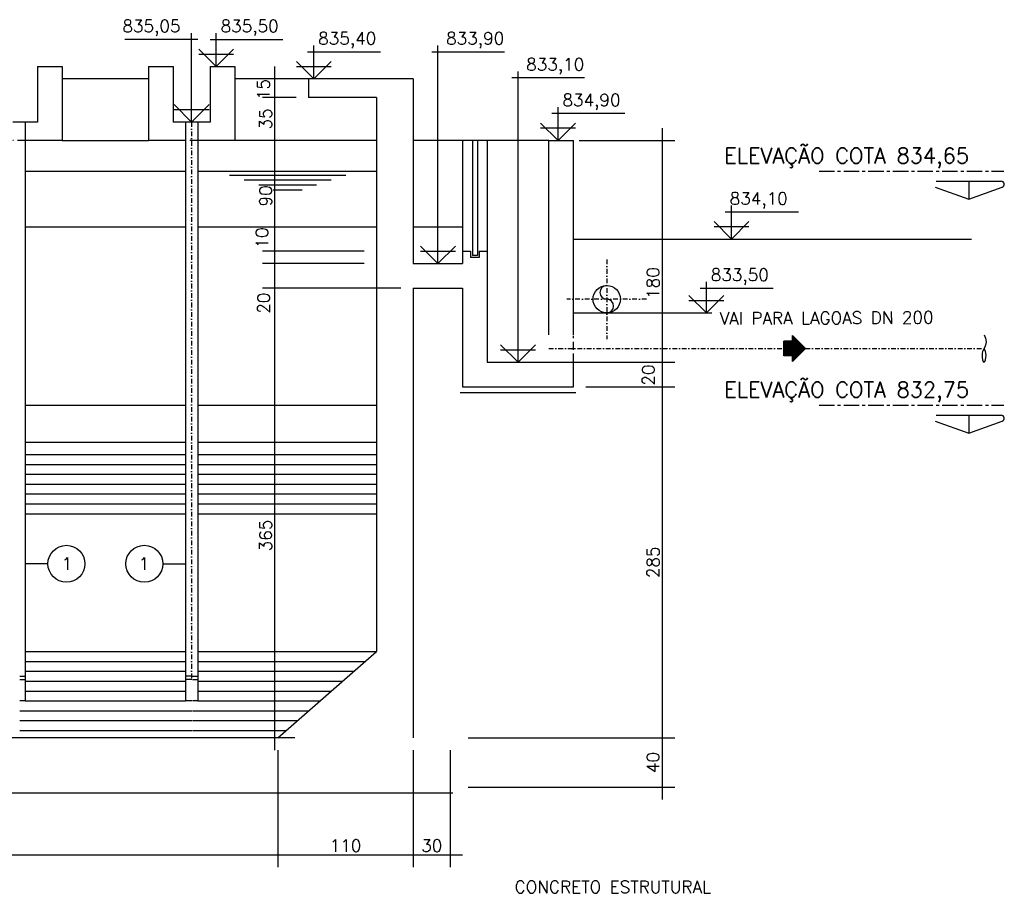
# Model space of a CAD drawing. Extents: x 7029 to 12036, y 4380 to 7055.
# Tile 11 of 12: x 10148 to 10948, y 6223 to 6932. Entities that reach past the tile are written whole.
import ezdxf
from ezdxf.enums import TextEntityAlignment as Align

# ---------------------------------------------------------------- set-up
doc = ezdxf.new("R2010")
doc.units = 0
doc.header["$LTSCALE"] = 0.1
doc.header["$MEASUREMENT"] = 0
for name, pattern in [('CENTERX2', [4, 2.5, -0.5, 0.5, -0.5]), ('DASHDOT', [25.4, 12.7, -6.35, 0, -6.35]), ('HIDDEN', [9.525, 6.35, -3.175])]:
    doc.linetypes.add(name, pattern=pattern)
doc.layers.get('0').update_dxf_attribs({"linetype": 'CONTINUOUS'})
doc.layers.get('DEFPOINTS').update_dxf_attribs({"color": 200, "linetype": 'CONTINUOUS'})
for name, color, linetype in [('BAR-EIXOS', 7, 'DASHDOT'), ('BAR-PECAS', 2, 'CONTINUOUS'), ('DIM', 7, 'CONTINUOUS'), ('EIXO', 7, 'DASHDOT'), ('ELEVAÇÃO', 2, 'CONTINUOUS'), ('ENCHIMENTO', 7, 'CONTINUOUS'), ('ESTRUTURA', 5, 'CONTINUOUS'), ('FLUXO', 7, 'CONTINUOUS'), ('LIMHATRA', 2, 'HIDDEN'), ('LMEDIA', 4, 'CONTINUOUS'), ('NA', 130, 'CONTINUOUS'), ('PAREDE', 6, 'CONTINUOUS'), ('RELAÇÀO', 2, 'CONTINUOUS'), ('TERRENO', 1, 'CONTINUOUS'), ('TEXTO', 2, 'CONTINUOUS')]:
    doc.layers.add(name, color=color, linetype=linetype)
doc.styles.add('ROMANS', font='ROMANS.shx')
doc.dimstyles.new('DIM50', dxfattribs={"dimscale": 0, "dimtxt": 10, "dimasz": 20, "dimexe": 10, "dimexo": 10, "dimgap": 2.5, "dimtad": 1, "dimdec": 0, "dimtxsty": 'ROMANS', "dimblk": 'ARCHTICK', "dimblk1": 'DOTSMALL', "dimblk2": 'DOTSMALL', "dimsah": 1, "dimcen": 2.5, "dimdle": 10, "dimclrd": 7, "dimclre": 7, "dimclrt": 2, "dimazin": 3, "dimtfac": 1, "dimtdec": 0, "dimtmove": 0, "dimatfit": 3})

# ---------------------------------------------------------------- blocks, each defined once
blk = doc.blocks.new('*D36')
at = {"color": 7, "linetype": 'BYBLOCK'}
for p, q in [((10355.5, 6339.22), (10355.5, 6724.22)), ((10457.9, 6714.22), (10345.5, 6714.22)), ((10371.77, 6349.22), (10345.5, 6349.22))]:
    blk.add_line(p, q, dxfattribs=at)
at = {"layer": 'DEFPOINTS', "color": 0, "linetype": 'BYBLOCK'}
for p in [(10355.5, 6714.22), (10467.9, 6714.22), (10381.77, 6349.22)]:
    blk.add_point(p, dxfattribs=at)
at = {"color": 2, "linetype": 'BYBLOCK', "insert": (10348, 6513.52), "char_height": 10, "attachment_point": 5, "rotation": 90, "style": 'ROMANS'}
blk.add_mtext('365', dxfattribs=at)
blk = doc.blocks.new('_ARCHTICK')
blk = doc.blocks.new('_DOTSMALL')
blk = doc.blocks.new('*D37')
at = {"color": 7, "linetype": 'BYBLOCK'}
for p, q in [((10427.9, 6734.22), (10345.5, 6734.22)), ((10355.5, 6704.22), (10355.5, 6734.22))]:
    blk.add_line(p, q, dxfattribs=at)
at = {"layer": 'DEFPOINTS', "color": 0, "linetype": 'BYBLOCK'}
for p in [(10355.5, 6734.22), (10437.9, 6734.22), (10467.9, 6714.22)]:
    blk.add_point(p, dxfattribs=at)
at = {"color": 2, "linetype": 'BYBLOCK', "insert": (10346.35, 6702.11), "char_height": 10, "attachment_point": 5, "rotation": 90, "style": 'ROMANS'}
blk.add_mtext('20', dxfattribs=at)
blk = doc.blocks.new('*D38')
at = {"layer": 'DEFPOINTS', "color": 0}
for p in [(10355.5, 6744.22), (10437.9, 6744.22), (10437.9, 6734.22)]:
    blk.add_point(p, dxfattribs=at)
at = {"layer": 'DIM', "color": 7}
for p, q in [((10355.5, 6724.22), (10355.5, 6754.22)), ((10427.9, 6744.22), (10345.5, 6744.22))]:
    blk.add_line(p, q, dxfattribs=at)
at = {"layer": 'DIM', "color": 2, "insert": (10345.12, 6755.09), "char_height": 10, "attachment_point": 5, "rotation": 90, "style": 'ROMANS'}
blk.add_mtext('10', dxfattribs=at)
blk = doc.blocks.new('*D39')
at = {"layer": 'DEFPOINTS', "color": 0}
for p in [(10355.5, 6834.22), (10399.2, 6834.22), (10502.9, 6744.22)]:
    blk.add_point(p, dxfattribs=at)
at = {"layer": 'DIM', "color": 7}
for p, q in [((10355.5, 6734.22), (10355.5, 6844.22)), ((10389.2, 6834.22), (10345.5, 6834.22))]:
    blk.add_line(p, q, dxfattribs=at)
at = {"layer": 'DIM', "color": 2, "insert": (10348, 6789.22), "char_height": 10, "attachment_point": 5, "rotation": 90, "style": 'ROMANS'}
blk.add_mtext('90', dxfattribs=at)
blk = doc.blocks.new('*D40')
at = {"color": 7, "linetype": 'BYBLOCK'}
for p, q in [((10355.5, 6824.22), (10355.5, 6879.22)), ((10372.9, 6869.22), (10345.5, 6869.22))]:
    blk.add_line(p, q, dxfattribs=at)
at = {"layer": 'DEFPOINTS', "color": 0, "linetype": 'BYBLOCK'}
for p in [(10355.5, 6869.22), (10382.9, 6869.22), (10462.9, 6834.22)]:
    blk.add_point(p, dxfattribs=at)
at = {"color": 2, "linetype": 'BYBLOCK', "insert": (10348, 6851.72), "char_height": 10, "attachment_point": 5, "rotation": 90, "style": 'ROMANS'}
blk.add_mtext('35', dxfattribs=at)
blk = doc.blocks.new('*D41')
at = {"layer": 'DEFPOINTS', "color": 0}
for p in [(10502.51, 6349.22), (10670.1, 6349.22), (10502.51, 6309.22)]:
    blk.add_point(p, dxfattribs=at)
at = {"layer": 'DIM', "color": 7}
for p, q in [((10670.1, 6299.22), (10670.1, 6359.22)), ((10512.51, 6349.22), (10680.1, 6349.22)), ((10512.51, 6309.22), (10680.1, 6309.22))]:
    blk.add_line(p, q, dxfattribs=at)
at = {"layer": 'DIM', "color": 2, "insert": (10662.6, 6329.22), "char_height": 10, "attachment_point": 5, "rotation": 90, "style": 'ROMANS'}
blk.add_mtext('40', dxfattribs=at)
blk = doc.blocks.new('*D42')
at = {"color": 7, "linetype": 'BYBLOCK'}
for p, q in [((10670.1, 6339.22), (10670.1, 6644.22)), ((10607.9, 6634.22), (10680.1, 6634.22))]:
    blk.add_line(p, q, dxfattribs=at)
at = {"layer": 'DEFPOINTS', "color": 0, "linetype": 'BYBLOCK'}
for p in [(10597.9, 6634.22), (10670.1, 6634.22), (10502.51, 6349.22)]:
    blk.add_point(p, dxfattribs=at)
at = {"color": 2, "linetype": 'BYBLOCK', "insert": (10662.6, 6491.72), "char_height": 10, "attachment_point": 5, "rotation": 90, "style": 'ROMANS'}
blk.add_mtext('285', dxfattribs=at)
blk = doc.blocks.new('*D43')
at = {"color": 7, "linetype": 'BYBLOCK'}
for p, q in [((10670.1, 6624.22), (10670.1, 6664.22)), ((10577.9, 6654.22), (10680.1, 6654.22))]:
    blk.add_line(p, q, dxfattribs=at)
at = {"layer": 'DEFPOINTS', "color": 0, "linetype": 'BYBLOCK'}
for p in [(10567.9, 6654.22), (10670.1, 6654.22), (10597.9, 6634.22)]:
    blk.add_point(p, dxfattribs=at)
at = {"color": 2, "linetype": 'BYBLOCK', "insert": (10658.77, 6643.73), "char_height": 10, "attachment_point": 5, "rotation": 90, "style": 'ROMANS'}
blk.add_mtext('20', dxfattribs=at)
blk = doc.blocks.new('*D44')
at = {"layer": 'DEFPOINTS', "color": 0}
for p in [(10592.51, 6834.22), (10670.1, 6834.22), (10577.51, 6654.22)]:
    blk.add_point(p, dxfattribs=at)
at = {"layer": 'DIM', "color": 7}
for p, q in [((10670.1, 6644.22), (10670.1, 6844.22)), ((10602.51, 6834.22), (10680.1, 6834.22))]:
    blk.add_line(p, q, dxfattribs=at)
at = {"layer": 'DIM', "color": 2, "insert": (10662.6, 6718.48), "char_height": 10, "attachment_point": 5, "rotation": 90, "style": 'ROMANS'}
blk.add_mtext('180', dxfattribs=at)
blk = doc.blocks.new('A$C26ED7CE0')
for p, q in [((0.1661, 0.1761), (0.0461, 0.1761)), ((0.0461, 0.1061), (0.0461, 0.1761)), ((0.1661, 0.1061), (0.1661, 0.1761)), ((0.1061, 0), (0, 0.1061)), ((0.0461, 0.1061), (0, 0.1061)), ((0.1061, 0), (0.2121, 0.1061)), ((0.2121, 0.1061), (0.1661, 0.1061))]:
    blk.add_line(p, q)
at = {"color": 0}
for p, q in [((0.1632, 0.0571), (0.0461, 0.1742)), ((0.1614, 0.0553), (0.0461, 0.1707)), ((0.1596, 0.0536), (0.0461, 0.1671)), ((0.1579, 0.0518), (0.0461, 0.1636)), ((0.1561, 0.05), (0.0461, 0.1601)), ((0.1649, 0.0589), (0.0478, 0.1761)), ((0.1667, 0.0606), (0.0513, 0.1761)), ((0.1685, 0.0624), (0.0548, 0.1761)), ((0.1702, 0.0642), (0.0584, 0.1761)), ((0.172, 0.0659), (0.0619, 0.1761)), ((0.1738, 0.0677), (0.0654, 0.1761)), ((0.1755, 0.0695), (0.069, 0.1761)), ((0.1773, 0.0712), (0.0725, 0.1761)), ((0.1791, 0.073), (0.076, 0.1761)), ((0.1809, 0.0748), (0.0796, 0.1761)), ((0.1826, 0.0766), (0.0831, 0.1761)), ((0.1844, 0.0783), (0.0866, 0.1761)), ((0.1862, 0.0801), (0.0902, 0.1761)), ((0.1879, 0.0819), (0.0937, 0.1761)), ((0.1661, 0.1072), (0.0972, 0.1761)), ((0.1661, 0.1108), (0.1008, 0.1761)), ((0.1661, 0.1143), (0.1043, 0.1761)), ((0.1661, 0.1179), (0.1079, 0.1761)), ((0.1661, 0.1214), (0.1114, 0.1761)), ((0.1661, 0.1249), (0.1149, 0.1761)), ((0.1661, 0.1285), (0.1185, 0.1761)), ((0.1661, 0.132), (0.122, 0.1761)), ((0.1661, 0.1355), (0.1255, 0.1761)), ((0.1661, 0.1391), (0.1291, 0.1761)), ((0.1661, 0.1426), (0.1326, 0.1761)), ((0.1661, 0.1461), (0.1361, 0.1761)), ((0.1661, 0.1497), (0.1397, 0.1761)), ((0.1661, 0.1532), (0.1432, 0.1761)), ((0.1661, 0.1567), (0.1467, 0.1761)), ((0.1661, 0.1603), (0.1503, 0.1761)), ((0.1661, 0.1638), (0.1538, 0.1761)), ((0.1661, 0.1674), (0.1574, 0.1761)), ((0.1661, 0.1709), (0.1609, 0.1761)), ((0.1661, 0.1744), (0.1644, 0.1761)), ((0.1066, 0.0005), (0.0011, 0.1061)), ((0.1084, 0.0023), (0.0046, 0.1061)), ((0.1101, 0.0041), (0.0081, 0.1061)), ((0.1119, 0.0058), (0.0117, 0.1061)), ((0.1137, 0.0076), (0.0152, 0.1061)), ((0.1154, 0.0094), (0.0188, 0.1061)), ((0.1172, 0.0111), (0.0223, 0.1061)), ((0.119, 0.0129), (0.0258, 0.1061)), ((0.1207, 0.0147), (0.0294, 0.1061)), ((0.1225, 0.0164), (0.0329, 0.1061)), ((0.1243, 0.0182), (0.0364, 0.1061)), ((0.1261, 0.02), (0.04, 0.1061)), ((0.1278, 0.0218), (0.0435, 0.1061)), ((0.1543, 0.0483), (0.0461, 0.1565)), ((0.1526, 0.0465), (0.0461, 0.153)), ((0.1508, 0.0447), (0.0461, 0.1495)), ((0.149, 0.043), (0.0461, 0.1459)), ((0.1473, 0.0412), (0.0461, 0.1424)), ((0.1455, 0.0394), (0.0461, 0.1389)), ((0.1437, 0.0377), (0.0461, 0.1353)), ((0.142, 0.0359), (0.0461, 0.1318)), ((0.1402, 0.0341), (0.0461, 0.1283)), ((0.1384, 0.0324), (0.0461, 0.1247)), ((0.1367, 0.0306), (0.0461, 0.1212)), ((0.1349, 0.0288), (0.0461, 0.1176)), ((0.1331, 0.0271), (0.0461, 0.1141)), ((0.1314, 0.0253), (0.0461, 0.1106)), ((0.1296, 0.0235), (0.0461, 0.107)), ((0.1897, 0.0836), (0.1672, 0.1061)), ((0.1915, 0.0854), (0.1708, 0.1061)), ((0.1932, 0.0872), (0.1743, 0.1061)), ((0.195, 0.0889), (0.1779, 0.1061)), ((0.1968, 0.0907), (0.1814, 0.1061)), ((0.1985, 0.0925), (0.1849, 0.1061)), ((0.2003, 0.0942), (0.1885, 0.1061)), ((0.2021, 0.096), (0.192, 0.1061))]:
    blk.add_line(p, q, dxfattribs=at)
blk = doc.blocks.new('*D87')
at = {"color": 7, "linetype": 'BYBLOCK'}
for p, q in [((10355.5, 6859.22), (10355.5, 6894.22)), ((10372.9, 6884.22), (10345.5, 6884.22))]:
    blk.add_line(p, q, dxfattribs=at)
at = {"layer": 'DEFPOINTS', "color": 0, "linetype": 'BYBLOCK'}
for p in [(10355.5, 6884.22), (10382.9, 6884.22), (10382.9, 6869.22)]:
    blk.add_point(p, dxfattribs=at)
at = {"color": 2, "linetype": 'BYBLOCK', "insert": (10346.23, 6875.62), "char_height": 10, "attachment_point": 5, "rotation": 90, "style": 'ROMANS'}
blk.add_mtext('15', dxfattribs=at)
blk = doc.blocks.new('*D123')
at = {"color": 7, "linetype": 'BYBLOCK'}
for p, q in [((9797.9, 6339.22), (9797.9, 6244.22)), ((10357.9, 6339.22), (10357.9, 6244.22)), ((9787.9, 6254.22), (10367.9, 6254.22))]:
    blk.add_line(p, q, dxfattribs=at)
at = {"layer": 'DEFPOINTS', "color": 0, "linetype": 'BYBLOCK'}
for p in [(9797.9, 6349.22), (10357.9, 6349.22), (10357.9, 6254.22)]:
    blk.add_point(p, dxfattribs=at)
at = {"color": 2, "linetype": 'BYBLOCK', "insert": (10077.9, 6261.72), "char_height": 10, "attachment_point": 5, "style": 'ROMANS'}
blk.add_mtext('560', dxfattribs=at)
blk = doc.blocks.new('*D124')
at = {"color": 7, "linetype": 'BYBLOCK'}
for p, q in [((10357.9, 6339.22), (10357.9, 6244.22)), ((10467.9, 6339.22), (10467.9, 6244.22)), ((10347.9, 6254.22), (10477.9, 6254.22))]:
    blk.add_line(p, q, dxfattribs=at)
at = {"layer": 'DEFPOINTS', "color": 0, "linetype": 'BYBLOCK'}
for p in [(10357.9, 6349.22), (10467.9, 6349.22), (10467.9, 6254.22)]:
    blk.add_point(p, dxfattribs=at)
at = {"color": 2, "linetype": 'BYBLOCK', "insert": (10412.9, 6261.72), "char_height": 10, "attachment_point": 5, "style": 'ROMANS'}
blk.add_mtext('110', dxfattribs=at)
blk = doc.blocks.new('*D125')
at = {"color": 7, "linetype": 'BYBLOCK'}
for p, q in [((10467.9, 6339.22), (10467.9, 6244.22)), ((10497.9, 6339.22), (10497.9, 6244.22)), ((10457.9, 6254.22), (10507.9, 6254.22))]:
    blk.add_line(p, q, dxfattribs=at)
at = {"layer": 'DEFPOINTS', "color": 0, "linetype": 'BYBLOCK'}
for p in [(10467.9, 6349.22), (10497.9, 6349.22), (10497.9, 6254.22)]:
    blk.add_point(p, dxfattribs=at)
at = {"color": 2, "linetype": 'BYBLOCK', "insert": (10482.9, 6261.72), "char_height": 10, "attachment_point": 5, "style": 'ROMANS'}
blk.add_mtext('30', dxfattribs=at)

msp = doc.modelspace()

# ---------------------------------------------------------------- linework, layer by layer
at = {"layer": 'BAR-EIXOS', "ltscale": 3}
for p, q in [((10287.9, 6849.22), (10287.89, 6396.72)), ((10624.9, 6737.6), (10624.9, 6673.03)), ((10657.18, 6705.32), (10592.61, 6705.32)), ((10577.9, 6665.32), (10931.21, 6665.32))]:
    msp.add_line(p, q, dxfattribs=at)
at = {"layer": 'BAR-PECAS'}
for p, q in [((10152.89, 6849.22), (10142.89, 6849.22)), ((10152.89, 6849.22), (10152.89, 6379.22)), ((10282.89, 6849.22), (10282.89, 6379.22)), ((10292.89, 6849.22), (10282.89, 6849.22)), ((10292.89, 6849.22), (10292.89, 6379.22)), ((10152.89, 6379.22), (10148.59, 6379.22)), ((10288.09, 6379.22), (10282.89, 6379.22)), ((10292.89, 6379.22), (10288.59, 6379.22))]:
    msp.add_line(p, q, dxfattribs=at)
at = {"layer": 'BAR-PECAS', "color": 3}
for p, q in [((10148.59, 6399.22), (10152.89, 6399.22)), ((10148.59, 6396.72), (10152.89, 6396.72)), ((10287.69, 6399.22), (10282.89, 6399.22)), ((10288.09, 6396.72), (10282.89, 6396.72)), ((10288.59, 6399.22), (10292.89, 6399.22)), ((10288.59, 6396.72), (10292.89, 6396.72))]:
    msp.add_line(p, q, dxfattribs=at)
at = {"layer": 'BAR-PECAS'}
msp.add_circle((10624.9, 6705.32), 11.1, dxfattribs=at)
for centre, start, end in [((10624.9, 6710.87), 90, 270), ((10624.9, 6699.77), 270, 90)]:
    msp.add_arc(centre, 5.55, start, end, dxfattribs=at)
at = {"layer": 'BAR-PECAS', "ltscale": 12}
msp.add_spline([(10931.21, 6676.42), (10932.83, 6670.87), (10931.21, 6665.32), (10929.58, 6659.77), (10931.21, 6654.22), (10932.83, 6659.77), (10931.21, 6665.32)], degree=3, dxfattribs=at)
at = {"layer": 'EIXO', "color": 5, "linetype": 'CENTERX2', "ltscale": 50}
for p, q in [((10797.29, 6809.22), (10947.29, 6809.22)), ((10797.29, 6619.22), (10947.29, 6619.22))]:
    msp.add_line(p, q, dxfattribs=at)
at = {"layer": 'ELEVAÇÃO', "color": 3, "linetype": 'CONTINUOUS'}
for p, q in [((10292.9, 6916.31), (10233.81, 6916.31)), ((10287.9, 6849.22), (10287.9, 6921.31)), ((10302.9, 6916.31), (10361.99, 6916.31)), ((10307.9, 6894.22), (10307.9, 6921.31)), ((10307.9, 6894.22), (10293.76, 6908.36)), ((10307.9, 6894.22), (10322.04, 6908.36)), ((10387.11, 6884.22), (10387.11, 6911.31)), ((10487.9, 6734.22), (10487.9, 6911.31)), ((10293.76, 6904.36), (10322.04, 6904.36)), ((10387.11, 6884.22), (10372.96, 6898.36)), ((10382.11, 6906.31), (10441.2, 6906.31)), ((10387.11, 6884.22), (10401.25, 6898.36)), ((10482.9, 6906.31), (10541.99, 6906.31)), ((10372.96, 6894.36), (10401.25, 6894.36)), ((10547.9, 6885.22), (10606.99, 6885.22)), ((10552.9, 6654.22), (10552.9, 6890.22)), ((10287.9, 6849.22), (10273.76, 6863.36)), ((10273.76, 6859.36), (10302.04, 6859.36)), ((10287.9, 6849.22), (10302.04, 6863.36)), ((10585.4, 6834.22), (10585.4, 6861.31)), ((10580.4, 6856.31), (10639.49, 6856.31)), ((10585.4, 6834.22), (10571.26, 6848.36)), ((10571.26, 6844.36), (10599.54, 6844.36)), ((10585.4, 6834.22), (10599.54, 6848.36)), ((10726.18, 6754.22), (10726.18, 6781.31)), ((10721.18, 6776.31), (10780.5, 6776.31)), ((10726.18, 6754.22), (10712.04, 6768.36)), ((10712.04, 6764.36), (10740.32, 6764.36)), ((10726.18, 6754.22), (10740.32, 6768.36)), ((10487.9, 6734.22), (10473.76, 6748.36)), ((10487.9, 6734.22), (10502.04, 6748.36)), ((10473.76, 6744.36), (10502.04, 6744.36)), ((10705.8, 6694.22), (10705.8, 6719.39)), ((10705.8, 6694.22), (10691.66, 6708.36)), ((10700.8, 6714.39), (10760.12, 6714.39)), ((10705.8, 6694.22), (10719.95, 6708.36)), ((10691.66, 6704.36), (10719.95, 6704.36)), ((10552.9, 6654.22), (10538.76, 6668.36)), ((10552.9, 6654.22), (10567.04, 6668.36)), ((10538.76, 6664.36), (10567.04, 6664.36))]:
    msp.add_line(p, q, dxfattribs=at)
at = {"layer": 'ELEVAÇÃO', "color": 7, "linetype": 'CONTINUOUS'}
msp.add_line((10598.27, 6694.22), (10710.28, 6694.22), dxfattribs=at)
at = {"layer": 'ENCHIMENTO', "color": 3}
for p, q in [((10152.89, 6579.22), (10282.89, 6579.22)), ((10292.89, 6579.22), (10437.9, 6579.22)), ((10152.89, 6531.22), (10282.89, 6531.22)), ((10292.89, 6531.22), (10437.9, 6531.22)), ((10152.89, 6419.22), (10282.89, 6419.22)), ((10292.89, 6419.22), (10437.9, 6419.22))]:
    msp.add_line(p, q, dxfattribs=at)
at = {"layer": 'ENCHIMENTO'}
for p, q in [((10152.89, 6571.22), (10282.89, 6571.22)), ((10292.89, 6571.22), (10437.9, 6571.22)), ((10152.89, 6563.22), (10282.89, 6563.22)), ((10292.89, 6563.22), (10437.9, 6563.22)), ((10152.89, 6555.22), (10282.89, 6555.22)), ((10292.89, 6555.22), (10437.9, 6555.22)), ((10152.89, 6547.22), (10282.89, 6547.22)), ((10292.89, 6547.22), (10437.9, 6547.22)), ((10152.89, 6539.22), (10282.89, 6539.22)), ((10292.89, 6539.22), (10437.9, 6539.22)), ((10152.89, 6411.22), (10282.89, 6411.22)), ((10292.89, 6411.22), (10428.75, 6411.22)), ((10152.89, 6403.22), (10282.89, 6403.22)), ((10292.89, 6403.22), (10419.61, 6403.22)), ((10152.89, 6395.22), (10282.89, 6395.22)), ((10292.89, 6395.22), (10410.47, 6395.22)), ((10152.89, 6387.22), (10282.89, 6387.22)), ((10292.89, 6387.22), (10401.33, 6387.22)), ((10152.89, 6379.22), (10282.89, 6379.22)), ((10292.89, 6379.22), (10392.18, 6379.22)), ((10148.59, 6371.22), (10288.09, 6371.22)), ((10288.59, 6371.22), (10383.04, 6371.22)), ((10148.59, 6363.22), (10288.09, 6363.22)), ((10288.59, 6363.22), (10373.9, 6363.22)), ((10148.59, 6355.22), (10288.09, 6355.22)), ((10288.59, 6355.22), (10364.75, 6355.22))]:
    msp.add_line(p, q, dxfattribs=at)
at = {"layer": 'ESTRUTURA'}
for p, q in [((10162.9, 6894.22), (10162.9, 6849.22)), ((10162.9, 6894.22), (10182.9, 6894.22)), ((10182.9, 6894.22), (10182.9, 6834.22)), ((10252.9, 6894.22), (10272.9, 6894.22)), ((10252.9, 6894.22), (10252.9, 6834.22)), ((10272.9, 6894.22), (10272.9, 6849.22)), ((10302.9, 6894.22), (10302.9, 6849.22)), ((10302.9, 6894.22), (10302.9, 6849.22)), ((10302.9, 6894.22), (10322.9, 6894.22)), ((10322.9, 6894.22), (10322.9, 6834.22)), ((10382.9, 6884.22), (10382.9, 6869.22)), ((10467.9, 6884.22), (10382.9, 6884.22)), ((10467.9, 6884.22), (10467.9, 6734.22)), ((10437.9, 6869.22), (10382.9, 6869.22)), ((10437.9, 6869.22), (10437.9, 6419.22)), ((10162.9, 6849.22), (10152.89, 6849.22)), ((10282.89, 6849.22), (10272.9, 6849.22)), ((10302.9, 6849.22), (10292.89, 6849.22)), ((10182.9, 6834.22), (10152.89, 6834.22)), ((10282.89, 6834.22), (10252.9, 6834.22)), ((10322.9, 6834.22), (10292.89, 6834.22)), ((10577.9, 6834.22), (10597.9, 6834.22)), ((10577.9, 6676.42), (10577.9, 6834.22)), ((10597.9, 6676.42), (10597.9, 6834.22)), ((10210.4, 6809.22), (10225.4, 6809.22)), ((10507.9, 6744.22), (10514.4, 6744.22)), ((10507.9, 6744.22), (10507.9, 6734.22)), ((10514.4, 6744.22), (10514.4, 6739.22)), ((10521.4, 6739.22), (10514.4, 6739.22)), ((10521.4, 6744.22), (10527.9, 6744.22)), ((10521.4, 6744.22), (10521.4, 6739.22)), ((10527.9, 6744.22), (10527.9, 6654.22)), ((10467.9, 6734.22), (10507.9, 6734.22)), ((10467.9, 6714.22), (10467.9, 6349.22)), ((10467.9, 6714.22), (10507.9, 6714.22)), ((10507.9, 6714.22), (10507.9, 6634.22)), ((10527.9, 6654.22), (10577.9, 6654.22)), ((10597.9, 6634.22), (10597.9, 6654.22)), ((10507.9, 6634.22), (10597.9, 6634.22)), ((10357.9, 6349.22), (10437.9, 6419.22)), ((10207.9, 6349.22), (9927.9, 6349.22)), ((10357.9, 6349.22), (10207.9, 6349.22))]:
    msp.add_line(p, q, dxfattribs=at)
at = {"layer": 'ESTRUTURA', "color": 3}
for p, q in [((10252.9, 6884.22), (10182.9, 6884.22)), ((10382.9, 6884.22), (10322.9, 6884.22)), ((10182.9, 6834.22), (10252.9, 6834.22)), ((10437.9, 6834.22), (10322.9, 6834.22)), ((10507.9, 6834.22), (10467.9, 6834.22)), ((10507.9, 6834.22), (10507.9, 6744.22)), ((10515.9, 6834.22), (10507.9, 6834.22)), ((10527.9, 6834.22), (10519.9, 6834.22)), ((10527.9, 6834.22), (10527.9, 6744.22)), ((10577.9, 6834.22), (10527.9, 6834.22))]:
    msp.add_line(p, q, dxfattribs=at)
at = {"layer": 'ESTRUTURA', "color": 2}
for p, q in [((10152.89, 6809.22), (10282.89, 6809.22)), ((10207.9, 6809.22), (10227.9, 6809.22)), ((10292.89, 6809.22), (10437.9, 6809.22)), ((10152.89, 6764.22), (10282.89, 6764.22)), ((10292.89, 6764.22), (10437.9, 6764.22)), ((10467.9, 6764.22), (10507.9, 6764.22)), ((10152.89, 6619.22), (10282.89, 6619.22)), ((10292.89, 6619.22), (10437.9, 6619.22)), ((10152.89, 6589.22), (10282.89, 6589.22)), ((10292.89, 6589.22), (10437.9, 6589.22))]:
    msp.add_line(p, q, dxfattribs=at)
at = {"layer": 'LIMHATRA', "color": 3, "ltscale": 10}
for p, q in [((10152.89, 6834.22), (10142.89, 6834.22)), ((10292.89, 6834.22), (10282.89, 6834.22)), ((10597.9, 6654.79), (10597.9, 6675.55))]:
    msp.add_line(p, q, dxfattribs=at)
at = {"layer": 'LMEDIA'}
for p, q in [((10599.89, 6629.22), (10505.9, 6629.22)), ((10499.89, 6304.22), (9655.9, 6304.22))]:
    msp.add_line(p, q, dxfattribs=at)
at = {"layer": 'NA'}
for p, q in [((10413.09, 6805.87), (10318.64, 6805.87)), ((10401.24, 6801.87), (10330.5, 6801.87)), ((10389.38, 6797.87), (10342.36, 6797.87)), ((10377.53, 6793.87), (10354.21, 6793.87))]:
    msp.add_line(p, q, dxfattribs=at)
at = {"layer": 'PAREDE', "color": 2}
for p, q in [((10515.9, 6834.22), (10515.9, 6740.72)), ((10519.9, 6834.22), (10515.9, 6834.22)), ((10519.9, 6834.22), (10519.9, 6740.72)), ((10519.9, 6740.72), (10515.9, 6740.72))]:
    msp.add_line(p, q, dxfattribs=at)
at = {"layer": 'RELAÇÀO', "color": 2}
for p, q in [((10891.54, 6796.36), (10918.78, 6786.57)), ((10892.39, 6801.22), (10945.19, 6801.17)), ((10918.79, 6801.19), (10918.78, 6786.57)), ((10918.78, 6786.57), (10946.03, 6796.32)), ((10892.39, 6611.22), (10945.19, 6611.17)), ((10918.79, 6611.19), (10918.78, 6596.57)), ((10891.54, 6606.36), (10918.78, 6596.57)), ((10918.78, 6596.57), (10946.03, 6606.32))]:
    msp.add_line(p, q, dxfattribs=at)
at = {"layer": 'RELAÇÀO', "color": 3}
for p, q in [((10171.25, 6490.54), (10152.89, 6490.54)), ((10264.54, 6490.54), (10282.9, 6490.54))]:
    msp.add_line(p, q, dxfattribs=at)
for centre in [(10186.27, 6490.54), (10249.53, 6490.54)]:
    msp.add_circle(centre, 15.01, dxfattribs=at)
at = {"layer": 'RELAÇÀO', "color": 2}
for centre in [(10945.19, 6798.67), (10945.19, 6608.67)]:
    msp.add_arc(centre, 2.5, 289.77391, 90.04646, dxfattribs=at)
at = {"layer": 'TERRENO'}
msp.add_line((10597.9, 6754.22), (10921.05, 6754.22), dxfattribs=at)

# ---------------------------------------------------------------- block references
at = {"layer": 'FLUXO', "xscale": -100, "yscale": 100, "zscale": 100, "rotation": 89.99999996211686}
msp.add_blockref('A$C26ED7CE0', (10786.33, 6675.92), dxfattribs=at)

# ---------------------------------------------------------------- texts
at = {"layer": 'RELAÇÀO', "style": 'ROMANS'}
for rotation, p in [(0, (10186.63, 6490.54)), (360, (10249.17, 6490.54))]:
    msp.add_text('1', height=10, rotation=rotation, dxfattribs=at).set_placement(p, align=Align.MIDDLE)
at = {"layer": 'TEXTO', "style": 'ROMANS'}
for s, rotation, p in [('835,05', 360, (10231.74, 6922.11)), ('835,50', 360, (10311.46, 6922.11)), ('835,40', 360, (10390.67, 6912.11)), ('833,90', 360, (10494.54, 6912.11)), ('833,10', 360, (10559.54, 6891.02)), ('834,90', 360, (10588.96, 6862.11)), ('834,10', 360, (10724.74, 6782.11)), ('833,50', 360, (10709.37, 6720.19)), ('VAI PARA LAGOAS DN 200', 0.2947, (10716.71, 6684.7)), ('CONCRETO ESTRUTURAL', 0, (10550.17, 6223.17))]:
    msp.add_text(s, height=10, rotation=rotation, dxfattribs=at).set_placement(p)
at = {"layer": 'TEXTO', "color": 4, "style": 'ROMANS'}
for s, p in [('ELEVAÇÃO COTA 834,65', (10720.35, 6815.64)), ('ELEVAÇÃO COTA 832,75', (10720.35, 6625.64))]:
    msp.add_text(s, height=12.5, rotation=0, dxfattribs=at).set_placement(p)

# ---------------------------------------------------------------- dimensions: what is measured, and where the dimension line sits
at = {"layer": 'DIM'}
for base, p1, p2, override, picture, middle in [((10355.5, 6884.22), (10382.9, 6869.22), (10382.9, 6884.22), {"dimscale": 1, "dimse1": 1}, '*D87', (10346.23, 6875.62)), ((10670.1, 6834.22), (10577.51, 6654.22), (10592.51, 6834.22), {"dimscale": 1, "dimse1": 1}, '*D44', (10662.6, 6718.48)), ((10355.5, 6744.22), (10437.9, 6734.22), (10437.9, 6744.22), {"dimscale": 1, "dimse1": 1}, '*D38', (10345.12, 6755.09)), ((10355.5, 6734.22), (10467.9, 6714.22), (10437.9, 6734.22), {"dimscale": 1, "dimse1": 1}, '*D37', (10346.35, 6702.11)), ((10355.5, 6714.22), (10381.77, 6349.22), (10467.9, 6714.22), {"dimscale": 1}, '*D36', (10348, 6513.52)), ((10670.1, 6654.22), (10597.9, 6634.22), (10567.9, 6654.22), {"dimscale": 1, "dimse1": 1}, '*D43', (10658.77, 6643.73))]:
    dim = msp.add_linear_dim(base=base, p1=p1, p2=p2, angle=90, dimstyle='DIM50', override=override, dxfattribs=at)
    dim.commit()
    dim.dimension.update_dxf_attribs({"geometry": picture, "text_midpoint": middle, "dimtype": 160})
for base, p1, p2, override, picture, middle in [((10355.5, 6869.22), (10462.9, 6834.22), (10382.9, 6869.22), {"dimscale": 1, "dimse1": 1}, '*D40', (10348, 6851.72)), ((10355.5, 6834.22), (10502.9, 6744.22), (10399.2, 6834.22), {"dimscale": 1, "dimse1": 1}, '*D39', (10348, 6789.22)), ((10670.1, 6634.22), (10502.51, 6349.22), (10597.9, 6634.22), {"dimscale": 1, "dimse1": 1}, '*D42', (10662.6, 6491.72)), ((10670.1, 6349.22), (10502.51, 6309.22), (10502.51, 6349.22), {"dimscale": 1}, '*D41', (10662.6, 6329.22))]:
    dim = msp.add_linear_dim(base=base, p1=p1, p2=p2, angle=90, dimstyle='DIM50', override=override, dxfattribs=at)
    dim.commit()
    dim.dimension.update_dxf_attribs({"geometry": picture, "text_midpoint": middle})
for base, p1, p2, picture, middle in [((10357.9, 6254.22), (9797.9, 6349.22), (10357.9, 6349.22), '*D123', (10077.9, 6261.72)), ((10467.9, 6254.22), (10357.9, 6349.22), (10467.9, 6349.22), '*D124', (10412.9, 6261.72)), ((10497.9, 6254.22), (10467.9, 6349.22), (10497.9, 6349.22), '*D125', (10482.9, 6261.72))]:
    dim = msp.add_linear_dim(base=base, p1=p1, p2=p2, dimstyle='DIM50', override={"dimscale": 1, "dimblk1": 'DOTSMALL', "dimblk2": 'DOTSMALL'}, dxfattribs=at)
    dim.commit()
    dim.dimension.update_dxf_attribs({"geometry": picture, "text_midpoint": middle})

doc.saveas('drawing.dxf')
